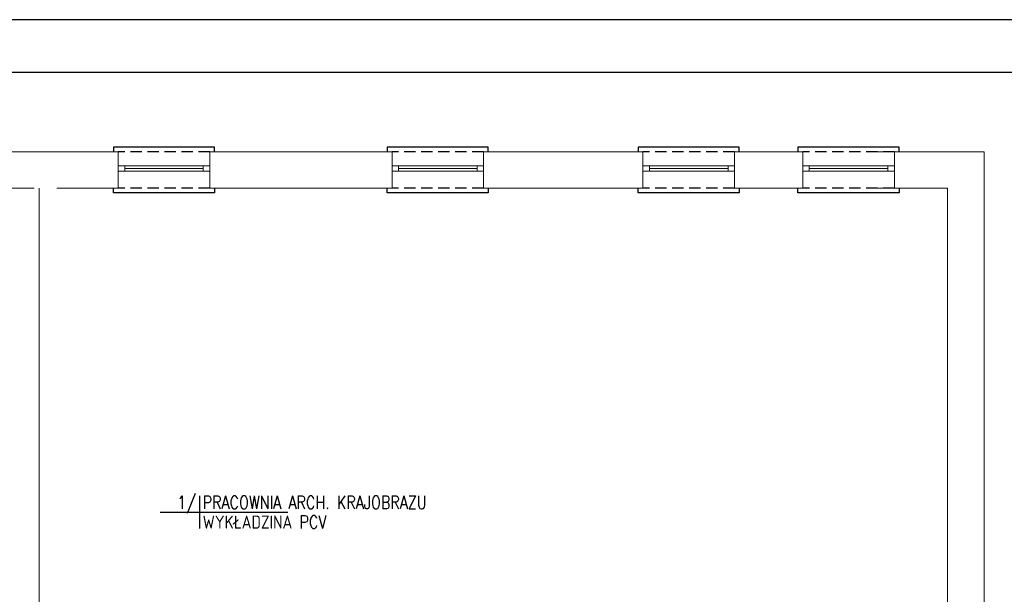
# Model space of a CAD drawing. Header units: millimetres. Extents: x -2603 to 1446, y -6775 to 6616.
# Tile 71 of 74: x -1007 to 97, y 3531 to 4176. Entities that reach past the tile are written whole.
import ezdxf
from ezdxf.enums import TextEntityAlignment as Align

# ---------------------------------------------------------------- set-up
doc = ezdxf.new("R2010")
doc.units = ezdxf.units.MM
doc.linetypes.add('DASHED', pattern=[19.05, 12.7, -6.35])
doc.layers.get('0').update_dxf_attribs({"color": 252})
for name, color, linetype in [('1-OPIS-POM', 252, 'Continuous'), ('I-NAD', 252, 'DASHED'), ('I-SCIANA', 252, 'Continuous'), ('I-WIDOK', 252, 'Continuous'), ('TABELKA', 252, 'Continuous')]:
    doc.layers.add(name, color=color, linetype=linetype)
doc.layers.add('I-OKNA', color=252, linetype='Continuous', lineweight=5)
doc.styles.add('ROMANS', font='romans.shx', dxfattribs={"width": 0.75})

# ---------------------------------------------------------------- blocks, each defined once
blk = doc.blocks.new('OPIS-POM')
for p, q in [((0, 25), (0, -25)), ((-60, 0), (135, 0))]:
    blk.add_line(p, q)
at = {"style": 'ROMANS', "width": 0.8, "flags": 4}
blk.add_attdef('NR', text='', height=20, dxfattribs=at).set_placement((-5, 5), align=Align.RIGHT)
blk.add_attdef('NAZWA', (5, 5), '', height=20, dxfattribs=at)
blk.add_attdef('POW.', text='', height=20, dxfattribs=at).set_placement((-5, -5), align=Align.TOP_RIGHT)
blk.add_attdef('POSADZKA', text='', height=20, dxfattribs=at).set_placement((5, -5), align=Align.TOP_LEFT)

msp = doc.modelspace()

# ---------------------------------------------------------------- linework, layer by layer
at = {"layer": 'I-NAD'}
for points in [[(-793.8, 4027.6), (-896.5, 4027.6)], [(-486.9, 4027.6), (-589.6, 4027.6)], [(-205.6, 4027.6), (-308.4, 4027.6)], [(-26.5, 4027.6), (-129.3, 4027.6)], [(-793.8, 3986.7), (-896.5, 3986.7)], [(-486.9, 3986.7), (-589.6, 3986.7)], [(-205.6, 3986.7), (-308.4, 3986.7)], [(-26.5, 3986.7), (-129.3, 3986.7)]]:
    msp.add_lwpolyline(points, dxfattribs=at)
at = {"layer": 'I-OKNA'}
for points in [[(-793.8, 4011.8), (-896.5, 4011.8)], [(-889.2, 4011.8), (-889.2, 4005.6)], [(-801.2, 4008.7), (-889.2, 4008.7)], [(-801.2, 4011.8), (-801.2, 4005.6)], [(-486.9, 4011.8), (-589.6, 4011.8)], [(-582.3, 4011.8), (-582.3, 4005.6)], [(-494.2, 4008.7), (-582.3, 4008.7)], [(-494.2, 4011.8), (-494.2, 4005.6)], [(-205.6, 4011.8), (-308.4, 4011.8)], [(-301, 4011.8), (-301, 4005.6)], [(-212.9, 4008.7), (-301, 4008.7)], [(-212.9, 4011.8), (-212.9, 4005.6)], [(-26.5, 4011.8), (-129.3, 4011.8)], [(-121.9, 4011.8), (-121.9, 4005.6)], [(-33.9, 4008.7), (-121.9, 4008.7)], [(-33.9, 4011.8), (-33.9, 4005.6)], [(-793.8, 4005.6), (-896.5, 4005.6)], [(-486.9, 4005.6), (-589.6, 4005.6)], [(-205.6, 4005.6), (-308.4, 4005.6)], [(-26.5, 4005.6), (-129.3, 4005.6)]]:
    msp.add_lwpolyline(points, dxfattribs=at)
at = {"layer": 'I-SCIANA', "lineweight": 0}
for points in [[(-1049.6, 4027.6), (-896.1, 4027.6)], [(-896.5, 4011.8), (-896.5, 4027.6)], [(-793.8, 4027.6), (-589.2, 4027.6)], [(-793.8, 3986.7), (-793.8, 4027.6)], [(-793.8, 4011.8), (-793.8, 4027.6)], [(-589.6, 4011.8), (-589.6, 4027.6)], [(-486.9, 4027.6), (-307.9, 4027.6)], [(-486.9, 3986.7), (-486.9, 4027.6)], [(-486.9, 4011.8), (-486.9, 4027.6)], [(-308.4, 4011.8), (-308.4, 4027.6)], [(-205.6, 4027.6), (-128.8, 4027.6)], [(-205.6, 3986.7), (-205.6, 4027.6)], [(-205.6, 4011.8), (-205.6, 4027.6)], [(-129.3, 4011.8), (-129.3, 4027.6)], [(-46.3, 4027.6), (73.9, 4027.6), (73.9, 3457.3)], [(-26.5, 3986.7), (-26.5, 4027.6)], [(-26.5, 4011.8), (-26.5, 4027.6)], [(-896.5, 4011.8), (-896.5, 3986.7)], [(-793.8, 4011.8), (-793.8, 3986.7)], [(-589.6, 4011.8), (-589.6, 3986.7)], [(-486.9, 4011.8), (-486.9, 3986.7)], [(-308.4, 4011.8), (-308.4, 3986.7)], [(-205.6, 4011.8), (-205.6, 3986.7)], [(-129.3, 4011.8), (-129.3, 3986.7)], [(-26.5, 4011.8), (-26.5, 3986.7)], [(-1049.6, 3986.7), (-990.7, 3986.7)], [(-984.9, 3986.7), (-984.9, 3495.6)], [(-965.2, 3986.7), (-896.1, 3986.7)], [(-965.2, 3986.7), (-896.1, 3986.7)], [(-965.2, 3986.7), (-896.1, 3986.7)], [(-793.8, 3986.7), (-589.2, 3986.7)], [(-793.8, 3986.7), (-589.2, 3986.7)], [(-793.8, 3986.7), (-589.2, 3986.7)], [(-486.9, 3986.7), (-307.9, 3986.7)], [(-205.6, 3986.7), (-128.8, 3986.7)], [(-46.3, 3986.7), (33, 3986.7), (33, 3495.6)]]:
    msp.add_lwpolyline(points, dxfattribs=at)
at = {"layer": 'I-WIDOK'}
for points in [[(-788.6, 4027.6), (-788.6, 4032.8), (-901.8, 4032.8), (-901.8, 4027.6)], [(-481.7, 4027.6), (-481.7, 4032.8), (-594.9, 4032.8), (-594.9, 4027.6)], [(-200.4, 4027.6), (-200.4, 4032.8), (-313.6, 4032.8), (-313.6, 4027.6)], [(-21.3, 4027.6), (-21.3, 4032.8), (-134.6, 4032.8), (-134.6, 4027.6)], [(-788.6, 3986.7), (-788.6, 3981.4), (-901.8, 3981.4), (-901.8, 3986.7)], [(-481.7, 3986.7), (-481.7, 3981.4), (-594.9, 3981.4), (-594.9, 3986.7)], [(-200.4, 3986.7), (-200.4, 3981.4), (-313.6, 3981.4), (-313.6, 3986.7)], [(-21.3, 3986.7), (-21.3, 3981.4), (-134.6, 3981.4), (-134.6, 3986.7)]]:
    msp.add_lwpolyline(points, dxfattribs=at)
at = {"layer": 'TABELKA'}
for points in [[(-2410.8, 4175.6), (-2410.8, 1948.2), (739.1, 1948.2), (739.1, 4175.6)], [(-2296.1, 1991.2), (696.3, 1991.2), (696.3, 4116.5), (-2296.1, 4116.5)]]:
    msp.add_lwpolyline(points, close=True, dxfattribs=at)

# ---------------------------------------------------------------- block references
at = {"layer": '1-OPIS-POM', "xscale": 0.7338239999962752, "yscale": 0.7338239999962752, "zscale": 0.7338240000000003}
msp.add_blockref('OPIS-POM', (-805.5, 3623.2), dxfattribs=at).add_auto_attribs({'NR': '1/', 'NAZWA': 'PRACOWNIA ARCH. KRAJOBRAZU', 'POSADZKA': 'WYKŁADZINA PCV'})

doc.saveas('drawing.dxf')
